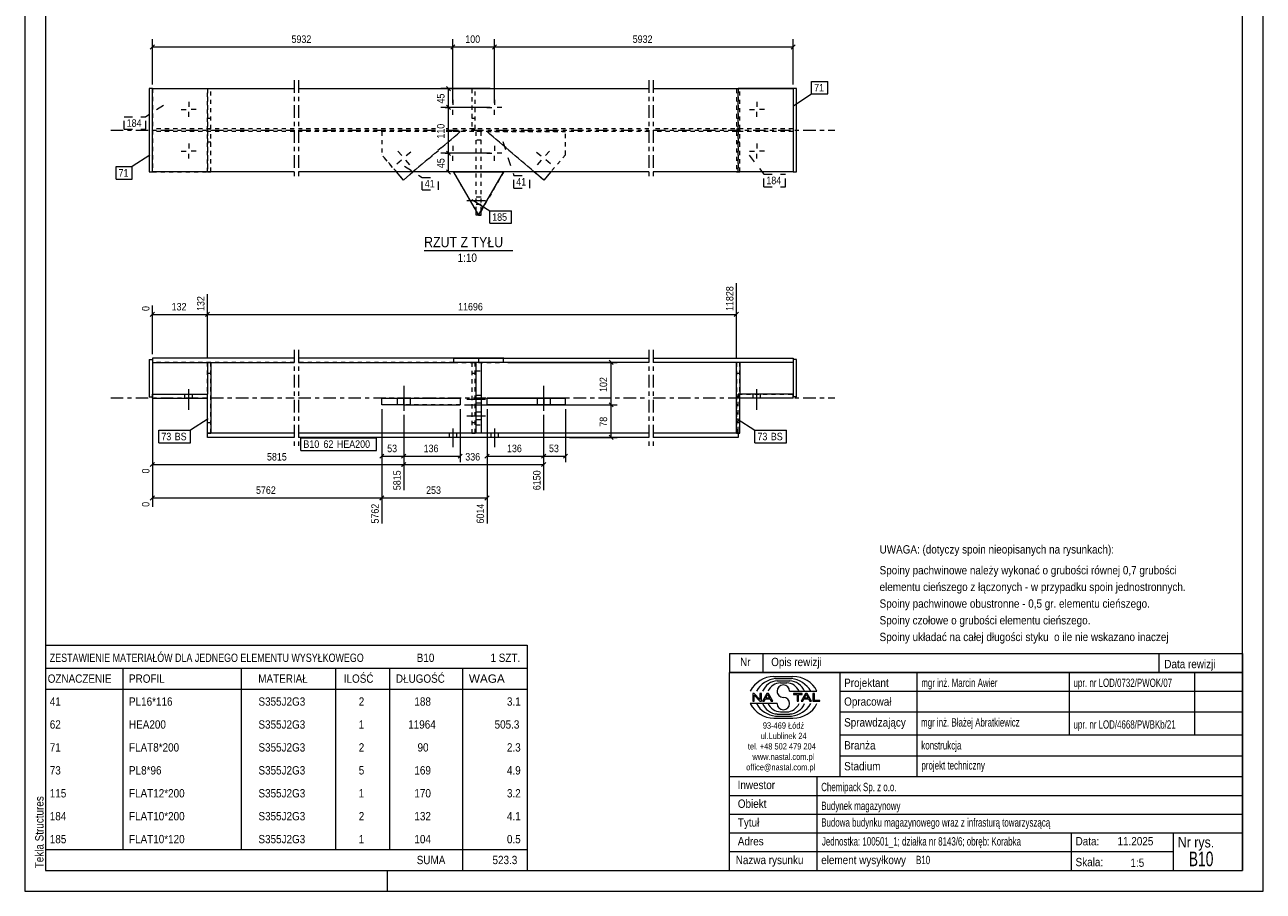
# Model space of a CAD drawing. Header units: millimetres. Extents: x 0 to 297, y 0 to 420.
# Tile 1 of 2: x 0 to 297, y 0 to 208. Entities that reach past the tile are written whole.
import ezdxf

# ---------------------------------------------------------------- set-up
doc = ezdxf.new("R2010")
doc.units = ezdxf.units.MM
for name, pattern in [('XKITLINE00', [0]), ('XKITLINE01', [4, 1, -1, 1, -1]), ('XKITLINE02', [4, 2, -2]), ('XKITLINE03', [6, 3, -1, 1, -1])]:
    doc.linetypes.add(name, pattern=pattern)
for name, color, linetype, lineweight in [('Arkusz rysunku', 3, 'Continuous', 0), ('Element', 2, 'Continuous', 0), ('Inny typ obiektu', 7, 'Continuous', 0), ('Wymiar', 4, 'Continuous', 0), ('Znak elementu', 2, 'Continuous', 0), ('Śruba', 3, 'Continuous', 0)]:
    doc.layers.add(name, color=color, linetype=linetype, lineweight=lineweight)
doc.styles.add('ARIAL', font='ARIAL.TTF')

msp = doc.modelspace()

# ---------------------------------------------------------------- linework, layer by layer
at = {"layer": 'Arkusz rysunku', "linetype": 'XKITLINE00', "lineweight": 0}
for p, q in [((0, 420), (0, 0)), ((297, 0), (297, 420)), ((5, 415), (5, 5)), ((292, 5), (292, 415)), ((5, 5), (292, 5)), ((87, 0), (87, 5)), ((0, 0), (297, 0))]:
    msp.add_line(p, q, dxfattribs=at)
at = {"layer": 'Element', "linetype": 'XKITLINE03', "lineweight": 0}
for p, q in [((64.62, 194.52), (64.62, 170.52)), ((65.62, 194.52), (65.62, 170.52)), ((149.67, 194.52), (149.67, 170.52)), ((150.67, 194.52), (150.67, 170.52)), ((20.62, 182.52), (64.62, 182.52)), ((65.62, 182.52), (98.5, 182.52)), ((101.02, 182.52), (149.67, 182.52)), ((150.67, 182.52), (194.27, 182.52)), ((64.62, 129.85), (64.62, 106.85)), ((65.62, 129.85), (65.62, 106.85)), ((149.67, 129.85), (149.67, 106.85)), ((150.67, 129.85), (150.67, 106.85)), ((20.62, 118.35), (64.62, 118.35)), ((65.62, 118.35), (149.67, 118.35)), ((150.67, 118.35), (194.27, 118.35))]:
    msp.add_line(p, q, dxfattribs=at)
at = {"layer": 'Element', "linetype": 'XKITLINE00', "lineweight": 0}
for p, q in [((30.62, 192.52), (29.82, 192.52)), ((29.82, 192.52), (29.82, 172.52)), ((30.62, 172.52), (30.62, 192.52)), ((30.62, 192.52), (64.62, 192.52)), ((30.62, 192.52), (43.82, 192.52)), ((65.62, 192.52), (149.67, 192.52)), ((150.67, 192.52), (184.27, 192.52)), ((184.27, 192.52), (171.07, 192.52)), ((184.27, 192.52), (184.27, 172.52)), ((185.07, 192.52), (184.27, 192.52)), ((185.07, 172.52), (185.07, 192.52)), ((29.82, 172.52), (30.62, 172.52)), ((64.62, 172.52), (30.62, 172.52)), ((149.67, 172.52), (65.62, 172.52)), ((90.82, 170.56), (89.15, 172.52)), ((93.1, 172.52), (90.82, 170.56)), ((102.84, 172.51), (102.84, 172.52)), ((102.85, 172.51), (102.84, 172.52)), ((102.84, 172.51), (108.84, 162.14)), ((114.84, 172.51), (102.84, 172.51)), ((108.24, 172.51), (108.24, 172.52)), ((108.84, 162.14), (114.84, 172.51)), ((109.44, 172.51), (109.44, 172.52)), ((114.84, 172.51), (114.84, 172.52)), ((114.84, 172.52), (114.84, 172.51)), ((124.47, 170.56), (122.19, 172.52)), ((126.14, 172.52), (124.47, 170.56)), ((184.27, 172.52), (150.67, 172.52)), ((184.27, 172.52), (185.07, 172.52)), ((90.82, 170.56), (90.82, 170.56)), ((124.47, 170.56), (124.47, 170.56)), ((108.24, 162.19), (108.24, 163.18)), ((108.81, 162.19), (108.24, 162.19)), ((109.44, 162.19), (108.87, 162.19)), ((109.44, 162.19), (109.44, 163.18)), ((30.62, 127.85), (30.62, 126.85)), ((64.62, 127.85), (30.62, 127.85)), ((102.84, 127.85), (65.62, 127.85)), ((114.84, 127.85), (102.84, 127.85)), ((102.84, 127.85), (108.84, 127.82)), ((114.84, 127.85), (102.84, 127.85)), ((102.84, 127.85), (102.84, 126.85)), ((108.84, 127.82), (114.84, 127.85)), ((108.84, 127.82), (108.84, 126.82)), ((114.84, 126.85), (114.84, 127.85)), ((114.85, 127.85), (149.67, 127.85)), ((150.67, 127.85), (184.27, 127.85)), ((184.27, 127.85), (184.27, 126.85)), ((29.82, 127.55), (30.62, 127.55)), ((29.82, 127.55), (29.82, 118.55)), ((30.62, 127.55), (30.62, 118.55)), ((30.62, 126.85), (64.62, 126.85)), ((44.62, 126.8), (43.82, 126.8)), ((43.82, 126.8), (43.82, 119.26)), ((44.62, 126.8), (44.62, 109.9)), ((65.62, 126.85), (102.84, 126.85)), ((108.24, 126.83), (102.84, 126.85)), ((108.24, 109.85), (108.24, 126.85)), ((108.82, 126.85), (108.24, 126.85)), ((108.84, 126.82), (108.82, 126.82)), ((108.84, 126.82), (108.87, 126.82)), ((108.87, 126.85), (109.44, 126.85)), ((114.84, 126.85), (109.44, 126.83)), ((109.44, 126.85), (109.44, 109.85)), ((149.67, 126.85), (114.85, 126.85)), ((184.27, 126.85), (150.67, 126.85)), ((170.67, 109.9), (170.67, 126.8)), ((171.47, 126.8), (170.67, 126.8)), ((171.47, 126.8), (171.47, 119.26)), ((184.27, 127.55), (184.27, 118.55)), ((185.07, 127.55), (184.27, 127.55)), ((185.07, 118.55), (185.07, 127.55)), ((30.62, 118.26), (30.62, 119.26)), ((30.62, 119.26), (43.82, 119.26)), ((43.82, 118.26), (43.82, 119.26)), ((171.07, 119.26), (171.07, 118.26)), ((184.27, 119.26), (171.07, 119.26)), ((184.27, 118.26), (184.27, 119.26)), ((29.82, 118.55), (30.62, 118.55)), ((30.62, 118.26), (43.82, 118.26)), ((43.82, 109.9), (43.82, 118.26)), ((85.62, 118.26), (85.62, 118.26)), ((85.62, 118.26), (90.82, 118.26)), ((85.62, 116.66), (85.62, 118.26)), ((90.82, 116.66), (85.62, 116.66)), ((90.82, 116.66), (85.62, 116.66)), ((90.82, 118.26), (104.42, 118.26)), ((90.82, 118.26), (90.82, 116.66)), ((90.82, 116.66), (104.42, 116.66)), ((104.42, 118.26), (104.42, 116.66)), ((110.87, 118.26), (124.47, 118.26)), ((110.87, 116.66), (110.87, 118.26)), ((124.47, 116.66), (110.87, 116.66)), ((124.47, 118.26), (129.67, 118.26)), ((124.47, 118.26), (124.47, 116.66)), ((129.67, 116.66), (124.47, 116.66)), ((129.67, 116.66), (124.47, 116.66)), ((129.67, 118.26), (129.67, 118.26)), ((129.67, 116.66), (129.67, 118.26)), ((184.27, 118.26), (171.07, 118.26)), ((171.47, 109.9), (171.47, 118.26)), ((185.07, 118.55), (184.27, 118.55)), ((43.82, 108.85), (43.82, 109.9)), ((44.62, 109.9), (43.82, 109.9)), ((171.47, 109.9), (170.67, 109.9)), ((171.07, 109.9), (171.07, 108.85)), ((64.62, 109.85), (43.82, 109.85)), ((64.62, 108.85), (43.82, 108.85)), ((108.24, 109.85), (65.62, 109.85)), ((149.67, 108.85), (65.62, 108.85)), ((109.44, 109.85), (108.24, 109.85)), ((149.67, 109.85), (109.44, 109.85)), ((171.07, 109.85), (150.67, 109.85)), ((171.07, 108.85), (150.67, 108.85))]:
    msp.add_line(p, q, dxfattribs=at)
at = {"layer": 'Element', "linetype": 'XKITLINE01', "lineweight": 0}
for p, q in [((30.62, 192.52), (30.62, 172.52)), ((30.62, 172.52), (30.62, 192.52)), ((43.82, 172.52), (43.82, 192.52)), ((43.82, 192.52), (43.82, 172.52)), ((44.62, 192.44), (43.82, 192.44)), ((43.82, 192.44), (43.82, 182.84)), ((44.62, 182.84), (44.62, 192.44)), ((108.05, 192.44), (107.25, 192.44)), ((107.25, 192.44), (107.25, 182.84)), ((108.05, 182.84), (108.05, 192.44)), ((171.47, 192.44), (170.67, 192.44)), ((170.67, 192.44), (170.67, 182.84)), ((171.07, 172.52), (171.07, 192.52)), ((171.07, 192.52), (171.07, 172.52)), ((171.47, 182.84), (171.47, 192.44)), ((184.27, 192.52), (184.27, 172.52)), ((184.27, 192.52), (184.27, 172.52)), ((44.62, 185.34), (43.82, 185.34)), ((108.05, 185.34), (107.25, 185.34)), ((171.47, 185.34), (170.67, 185.34)), ((64.62, 182.84), (30.62, 182.84)), ((64.62, 182.19), (30.62, 182.19)), ((43.82, 182.84), (44.62, 182.84)), ((44.62, 182.19), (43.82, 182.19)), ((43.82, 182.19), (43.82, 172.59)), ((44.62, 172.59), (44.62, 182.19)), ((98.5, 182.84), (65.62, 182.84)), ((98.5, 182.19), (65.62, 182.19)), ((98.5, 182.19), (85.62, 182.19)), ((85.62, 182.19), (85.62, 176.64)), ((98.5, 182.19), (85.62, 182.19)), ((90.82, 170.56), (104.42, 182.19)), ((104.42, 182.19), (93.1, 172.52)), ((149.67, 182.84), (101.02, 182.84)), ((149.67, 182.19), (101.02, 182.19)), ((104.42, 182.19), (101.02, 182.19)), ((104.42, 182.19), (101.02, 182.19)), ((104.42, 182.19), (104.42, 182.19)), ((107.25, 182.84), (108.05, 182.84)), ((109.44, 182.19), (108.24, 182.19)), ((108.24, 163.18), (108.24, 182.19)), ((109.44, 163.18), (109.44, 182.19)), ((110.87, 182.19), (129.67, 182.19)), ((122.19, 172.52), (110.87, 182.19)), ((110.87, 182.19), (110.87, 182.19)), ((110.87, 182.19), (129.67, 182.19)), ((124.47, 170.56), (110.87, 182.19)), ((129.67, 176.64), (129.67, 182.19)), ((184.27, 182.84), (150.67, 182.84)), ((170.67, 182.19), (150.67, 182.19)), ((170.67, 182.84), (171.47, 182.84)), ((184.27, 182.19), (170.67, 182.19)), ((171.47, 182.19), (170.67, 182.19)), ((170.67, 182.19), (170.67, 172.59)), ((171.47, 172.59), (171.47, 182.19)), ((44.62, 179.69), (43.82, 179.69)), ((109.44, 180.19), (108.24, 180.19)), ((171.47, 179.69), (170.67, 179.69)), ((89.15, 172.52), (85.62, 176.64)), ((90.82, 170.56), (85.62, 176.64)), ((129.67, 176.64), (124.47, 170.56)), ((129.67, 176.64), (126.14, 172.52)), ((30.62, 172.52), (43.82, 172.52)), ((43.82, 172.59), (44.62, 172.59)), ((102.84, 172.52), (114.84, 172.52)), ((108.84, 162.14), (102.85, 172.51)), ((114.84, 172.51), (108.84, 162.14)), ((170.67, 172.59), (171.47, 172.59)), ((184.27, 172.52), (171.07, 172.52)), ((108.87, 162.19), (108.81, 162.19)), ((108.81, 162.19), (109.44, 162.19)), ((108.84, 162.14), (108.84, 162.14)), ((102.84, 127.85), (102.84, 127.85)), ((102.84, 127.85), (149.67, 127.85)), ((114.85, 127.85), (114.84, 127.85)), ((150.67, 127.85), (184.27, 127.85)), ((30.62, 126.85), (30.62, 119.26)), ((64.62, 126.85), (30.62, 126.85)), ((44.62, 126.8), (43.82, 126.8)), ((43.82, 109.9), (43.82, 126.8)), ((44.62, 109.9), (44.62, 126.8)), ((114.85, 126.85), (65.62, 126.85)), ((102.84, 126.85), (114.84, 126.85)), ((108.05, 126.8), (107.25, 126.8)), ((107.25, 126.8), (107.25, 109.9)), ((108.05, 109.9), (108.05, 126.8)), ((108.82, 126.82), (108.24, 126.83)), ((108.24, 124.85), (109.44, 124.85)), ((108.84, 126.85), (108.82, 126.85)), ((108.82, 126.85), (109.44, 126.85)), ((108.84, 126.85), (108.87, 126.85)), ((109.44, 126.83), (108.87, 126.82)), ((171.47, 126.8), (170.67, 126.8)), ((170.67, 126.8), (170.67, 109.9)), ((171.47, 109.9), (171.47, 126.8)), ((184.27, 126.85), (184.27, 119.26)), ((43.82, 124.3), (44.62, 124.3)), ((43.82, 124.3), (44.62, 124.3)), ((107.25, 124.3), (108.05, 124.3)), ((170.67, 124.3), (171.47, 124.3)), ((170.67, 124.3), (171.47, 124.3)), ((30.62, 119.26), (43.82, 119.26)), ((30.62, 119.26), (43.82, 119.26)), ((43.82, 109.9), (43.82, 119.26)), ((43.82, 118.26), (43.82, 119.26)), ((171.07, 119.26), (184.27, 119.26)), ((171.07, 110.38), (171.07, 119.26)), ((171.07, 119.26), (184.27, 119.26)), ((171.47, 118.26), (171.47, 119.26)), ((104.42, 118.26), (85.62, 118.26)), ((85.62, 116.66), (85.62, 116.66)), ((104.42, 116.66), (90.82, 116.66)), ((129.67, 118.26), (110.87, 118.26)), ((124.47, 116.66), (110.87, 116.66)), ((129.67, 116.66), (129.67, 116.66)), ((43.82, 112.4), (44.62, 112.4)), ((43.82, 112.4), (44.62, 112.4)), ((43.82, 109.9), (44.62, 109.9)), ((107.25, 112.4), (108.05, 112.4)), ((107.25, 109.9), (108.05, 109.9)), ((108.24, 111.85), (109.44, 111.85)), ((170.67, 112.4), (171.47, 112.4)), ((170.67, 112.4), (171.47, 112.4)), ((170.67, 109.9), (171.47, 109.9)), ((171.07, 109.9), (171.07, 110.38)), ((109.44, 109.85), (108.24, 109.85))]:
    msp.add_line(p, q, dxfattribs=at)
at = {"layer": 'Inny typ obiektu', "linetype": 'XKITLINE00', "lineweight": 0}
for p, q in [((95.76, 153.71), (117.05, 153.71)), ((5, 59), (5, 53.5)), ((5, 59), (120.5, 59)), ((120.5, 59), (120.5, 53.5)), ((169, 57), (169, 52.5)), ((169, 57), (292, 57)), ((177, 57), (177, 52.5)), ((272, 57), (272, 52.5)), ((292, 57), (292, 52.5)), ((5, 53.5), (5, 48.5)), ((5, 53.5), (120.5, 53.5)), ((23.5, 53.5), (23.5, 48.5)), ((52, 48.5), (52, 53.5)), ((74.5, 53.5), (74.5, 48.5)), ((87.5, 53.5), (87.5, 48.5)), ((105, 53.5), (105, 48.5)), ((120.5, 53.5), (120.5, 48.5)), ((292, 52.5), (169, 52.5)), ((169, 5), (169, 52.5)), ((169, 52.5), (292, 52.5)), ((179.62, 51.49), (184.23, 51.5)), ((180.07, 50.99), (183.86, 51)), ((180.46, 50.49), (183.45, 50.49)), ((195.5, 52.5), (195.5, 27.5)), ((214, 27.5), (214, 52.5)), ((250.5, 52.5), (250.5, 37.5)), ((280.5, 52.5), (280.5, 37.5)), ((292, 52.5), (292, 5)), ((5, 48.5), (120.5, 48.5)), ((5, 48.5), (5, 43)), ((23.5, 48.5), (23.5, 43)), ((52, 43), (52, 48.5)), ((74.5, 48.5), (74.5, 43)), ((87.5, 48.5), (87.5, 43)), ((105, 48.5), (105, 43)), ((120.5, 48.5), (120.5, 43)), ((181.2, 49.98), (182.73, 49.99)), ((183.42, 47.99), (189.98, 47.99)), ((195.5, 48), (292, 48)), ((180.43, 45.01), (174, 45.01)), ((174.93, 47.44), (174.57, 47.44)), ((174.57, 47.44), (174.57, 45.56)), ((174.57, 45.56), (174.9, 45.56)), ((174.9, 47.04), (176.29, 45.56)), ((174.9, 45.56), (174.9, 47.04)), ((176.31, 45.96), (174.93, 47.44)), ((176.29, 45.56), (176.65, 45.56)), ((176.65, 47.44), (176.31, 47.44)), ((176.31, 47.44), (176.31, 45.96)), ((176.65, 45.56), (176.65, 47.44)), ((177.96, 47.44), (176.94, 45.56)), ((176.94, 45.56), (177.31, 45.56)), ((177.31, 45.56), (177.61, 46.13)), ((177.61, 46.13), (178.71, 46.13)), ((177.71, 46.33), (178.14, 47.24)), ((178.6, 46.33), (177.71, 46.33)), ((178.33, 47.44), (177.96, 47.44)), ((178.14, 47.24), (178.6, 46.33)), ((179.41, 45.56), (178.33, 47.44)), ((178.71, 46.13), (179.02, 45.56)), ((179.02, 45.56), (179.41, 45.56)), ((186.43, 47.44), (184.34, 47.44)), ((184.34, 47.44), (184.34, 47.22)), ((184.34, 47.22), (185.21, 47.22)), ((185.21, 47.22), (185.21, 45.56)), ((185.21, 45.56), (185.56, 45.56)), ((185.56, 45.56), (185.56, 47.22)), ((185.56, 47.22), (186.43, 47.22)), ((187.21, 47.44), (186.2, 45.56)), ((186.2, 45.56), (186.57, 45.56)), ((186.43, 47.22), (186.43, 47.44)), ((186.57, 45.56), (186.86, 46.13)), ((186.86, 46.13), (187.96, 46.13)), ((186.96, 46.33), (187.39, 47.24)), ((187.86, 46.33), (186.96, 46.33)), ((187.59, 47.44), (187.21, 47.44)), ((187.4, 47.24), (187.39, 47.24)), ((187.4, 47.24), (187.86, 46.33)), ((188.67, 45.56), (187.59, 47.44)), ((187.96, 46.13), (188.27, 45.56)), ((188.27, 45.56), (188.67, 45.56)), ((189.36, 47.44), (189.01, 47.44)), ((189.01, 47.44), (189.01, 45.56)), ((189.01, 45.56), (190.66, 45.56)), ((189.36, 45.78), (189.36, 47.44)), ((190.66, 45.78), (189.36, 45.78)), ((190.66, 45.56), (190.66, 45.78)), ((5, 43), (5, 37.5)), ((23.5, 43), (23.5, 37.5)), ((52, 37.5), (52, 43)), ((74.5, 43), (74.5, 37.5)), ((87.5, 43), (87.5, 37.5)), ((105, 43), (105, 37.5)), ((120.5, 43), (120.5, 37.5)), ((180.07, 42.01), (183.86, 42)), ((180.46, 42.51), (183.45, 42.51)), ((181.2, 43.02), (182.73, 43.01)), ((195.5, 43), (292, 43)), ((179.62, 41.51), (184.23, 41.5)), ((5, 37.5), (5, 32)), ((23.5, 37.5), (23.5, 32)), ((52, 32), (52, 37.5)), ((74.5, 37.5), (74.5, 32)), ((87.5, 37.5), (87.5, 32)), ((105, 37.5), (105, 32)), ((120.5, 37.5), (120.5, 32)), ((195.5, 37.5), (292, 37.5)), ((5, 32), (5, 26.5)), ((23.5, 32), (23.5, 26.5)), ((52, 26.5), (52, 32)), ((74.5, 32), (74.5, 26.5)), ((87.5, 32), (87.5, 26.5)), ((105, 32), (105, 26.5)), ((120.5, 32), (120.5, 26.5)), ((195.5, 32.5), (292, 32.5)), ((169, 27.5), (292, 27.5)), ((190, 5), (190, 27.5)), ((5, 26.5), (5, 21)), ((23.5, 26.5), (23.5, 21)), ((52, 21), (52, 26.5)), ((74.5, 26.5), (74.5, 21)), ((87.5, 26.5), (87.5, 21)), ((105, 26.5), (105, 21)), ((120.5, 26.5), (120.5, 21)), ((5, 21), (5, 15.5)), ((23.5, 21), (23.5, 15.5)), ((52, 15.5), (52, 21)), ((74.5, 21), (74.5, 15.5)), ((87.5, 21), (87.5, 15.5)), ((105, 21), (105, 15.5)), ((120.5, 21), (120.5, 15.5)), ((169, 23), (292, 23)), ((169, 18.5), (292, 18.5)), ((5, 15.5), (5, 10)), ((23.5, 15.5), (23.5, 10)), ((52, 10), (52, 15.5)), ((74.5, 15.5), (74.5, 10)), ((87.5, 15.5), (87.5, 10)), ((105, 15.5), (105, 10)), ((120.5, 15.5), (120.5, 10)), ((169, 14), (292, 14)), ((251, 5), (251, 14)), ((275.5, 5), (275.5, 14)), ((5, 10), (5, 5)), ((5, 10), (120.5, 10)), ((105, 10), (105, 5)), ((120.5, 10), (120.5, 5)), ((169, 9.5), (275.5, 9.5)), ((5, 5), (120.5, 5)), ((169, 5), (292, 5))]:
    msp.add_line(p, q, dxfattribs=at)
for centre, radius, start, end in [((179.72, 45.08), 6.42, 90.8317, 153.0136), ((180.67, 45), 6.02, 95.7347, 150.2266), ((183.22, 46.41), 4.08, 22.7023, 86.7527), ((183.24, 44.98), 6.04, 29.8256, 84.1252), ((184.25, 45.07), 6.43, 27.0191, 90.199), ((180.7, 46.42), 4.07, 93.3428, 157.3393), ((181.33, 46.6), 3.38, 92.229, 155.8008), ((181.92, 47.99), 1.49, 0.0741, 179.9259), ((181.92, 47.99), 1.49, 179.9259, 270), ((182.59, 46.6), 3.39, 24.2351, 87.5913), ((179.72, 47.92), 6.42, 206.9864, 269.1683), ((180.67, 48), 6.02, 209.7734, 264.2653), ((180.7, 46.58), 4.07, 202.6607, 266.6572), ((181.33, 46.4), 3.38, 204.1992, 267.771), ((181.92, 45.01), 1.49, 180.0741, 359.9259), ((181.92, 45), 1.49, 0.0741, 90), ((182.59, 46.4), 3.39, 272.4087, 335.7649), ((183.22, 46.59), 4.08, 273.2473, 337.2977), ((183.24, 48.02), 6.04, 275.8748, 330.1744), ((184.25, 47.93), 6.43, 269.801, 332.9809)]:
    msp.add_arc(centre, radius, start, end, dxfattribs=at)
at = {"layer": 'Wymiar', "linetype": 'XKITLINE00', "lineweight": 0}
for p, q in [((31.13, 203.03), (30.11, 202.01)), ((30.62, 193.52), (30.62, 204.38)), ((30.62, 202.52), (102.64, 202.52)), ((103.15, 203.03), (102.14, 202.01)), ((103.15, 203.03), (102.14, 202.01)), ((102.64, 189.02), (102.64, 204.38)), ((102.64, 189.02), (102.64, 204.38)), ((102.64, 202.52), (112.64, 202.52)), ((113.15, 203.03), (112.14, 202.01)), ((113.15, 203.03), (112.14, 202.01)), ((112.64, 189.02), (112.64, 204.38)), ((112.64, 189.02), (112.64, 204.38)), ((112.64, 202.52), (184.27, 202.52)), ((184.78, 203.03), (183.76, 202.01)), ((184.27, 193.52), (184.27, 204.38)), ((111.64, 192.52), (99.76, 192.52)), ((101.11, 193.03), (102.13, 192.01)), ((101.62, 188.02), (101.62, 192.52)), ((111.64, 188.02), (99.76, 188.02)), ((111.64, 188.02), (99.76, 188.02)), ((101.11, 188.53), (102.13, 187.51)), ((101.11, 188.53), (102.13, 187.51)), ((101.62, 177.02), (101.62, 188.02)), ((111.64, 177.02), (99.76, 177.02)), ((111.64, 177.02), (99.76, 177.02)), ((101.11, 177.53), (102.13, 176.51)), ((101.11, 177.53), (102.13, 176.51)), ((101.62, 172.52), (101.62, 177.02)), ((111.64, 172.52), (99.76, 172.52)), ((101.11, 173.03), (102.13, 172.01)), ((170.67, 127.8), (170.67, 145.85)), ((43.82, 127.8), (43.82, 143.18)), ((43.82, 127.8), (43.82, 143.18)), ((30.62, 128.85), (30.62, 140.51)), ((31.13, 138.86), (30.11, 137.84)), ((30.62, 138.35), (43.82, 138.35)), ((44.33, 138.86), (43.31, 137.84)), ((44.33, 138.86), (43.31, 137.84)), ((43.82, 138.35), (170.67, 138.35)), ((171.18, 138.86), (170.16, 137.84)), ((115.84, 126.85), (142.06, 126.85)), ((140.11, 127.36), (141.13, 126.34)), ((140.62, 116.66), (140.62, 126.85)), ((30.62, 118.26), (30.62, 92.2)), ((30.62, 118.26), (30.62, 100.2)), ((105.42, 116.66), (142.06, 116.66)), ((105.42, 116.66), (142.06, 116.66)), ((140.11, 117.17), (141.13, 116.15)), ((140.11, 117.17), (141.13, 116.15)), ((140.62, 108.85), (140.62, 116.66)), ((85.62, 115.66), (85.62, 88.19)), ((85.62, 115.66), (85.62, 88.19)), ((85.62, 115.66), (85.62, 102.91)), ((90.88, 114.26), (90.88, 96.19)), ((90.88, 114.26), (90.88, 96.19)), ((90.88, 114.26), (90.88, 102.91)), ((90.88, 114.26), (90.88, 102.91)), ((104.42, 115.66), (104.42, 102.91)), ((110.87, 115.66), (110.87, 88.19)), ((110.87, 115.66), (110.87, 102.91)), ((124.41, 114.26), (124.41, 96.19)), ((124.41, 114.26), (124.41, 102.91)), ((124.41, 114.26), (124.41, 102.91)), ((129.67, 115.66), (129.67, 102.91)), ((130.67, 108.85), (142.06, 108.85)), ((140.11, 109.36), (141.13, 108.34)), ((86.13, 104.86), (85.11, 103.84)), ((85.62, 104.35), (90.88, 104.35)), ((91.39, 104.86), (90.37, 103.84)), ((91.39, 104.86), (90.37, 103.84)), ((90.88, 104.35), (104.42, 104.35)), ((104.93, 104.86), (103.91, 103.84)), ((111.38, 104.86), (110.36, 103.84)), ((110.87, 104.35), (124.41, 104.35)), ((124.92, 104.86), (123.9, 103.84)), ((124.92, 104.86), (123.9, 103.84)), ((124.41, 104.35), (129.67, 104.35)), ((130.18, 104.86), (129.16, 103.84)), ((31.13, 102.86), (30.11, 101.84)), ((30.62, 102.35), (90.88, 102.35)), ((91.39, 102.86), (90.37, 101.84)), ((91.39, 102.86), (90.42, 101.89)), ((90.88, 102.35), (124.41, 102.35)), ((124.92, 102.86), (123.9, 101.84)), ((31.13, 94.86), (30.11, 93.84)), ((30.62, 94.35), (85.62, 94.35)), ((86.13, 94.86), (85.11, 93.84)), ((86.13, 94.86), (85.16, 93.89)), ((85.62, 94.35), (110.87, 94.35)), ((111.38, 94.86), (110.36, 93.84))]:
    msp.add_line(p, q, dxfattribs=at)
at = {"layer": 'Znak elementu', "linetype": 'XKITLINE00', "lineweight": 0}
for p, q in [((188.7, 194.23), (192.57, 194.23)), ((188.7, 191.23), (188.7, 194.23)), ((192.57, 191.23), (192.57, 194.23)), ((184.46, 188.49), (188.7, 191.23)), ((188.7, 191.23), (192.57, 191.23)), ((30.01, 176.55), (25.77, 173.8)), ((21.9, 173.8), (25.77, 173.8)), ((21.9, 170.8), (21.9, 173.8)), ((25.77, 170.8), (25.77, 173.8)), ((21.9, 170.8), (25.77, 170.8)), ((107.25, 165.95), (111.49, 163.21)), ((111.49, 163.21), (116.7, 163.21)), ((111.49, 160.21), (111.49, 163.21)), ((116.7, 160.21), (116.7, 163.21)), ((111.49, 160.21), (116.7, 160.21)), ((44.01, 113.31), (39.77, 110.57)), ((170.86, 113.31), (175.1, 110.57)), ((32.15, 110.57), (39.77, 110.57)), ((32.15, 107.57), (32.15, 110.57)), ((39.77, 107.57), (39.77, 110.57)), ((175.1, 110.57), (182.71, 110.57)), ((175.1, 107.57), (175.1, 110.57)), ((182.71, 107.57), (182.71, 110.57)), ((32.15, 107.57), (39.77, 107.57)), ((66.22, 108.75), (84.38, 108.75)), ((66.22, 105.75), (66.22, 108.75)), ((84.38, 105.75), (84.38, 108.75)), ((175.1, 107.57), (182.71, 107.57)), ((66.22, 105.75), (84.38, 105.75))]:
    msp.add_line(p, q, dxfattribs=at)
at = {"layer": 'Znak elementu', "linetype": 'XKITLINE02', "lineweight": 0}
for p, q in [((33.29, 188.49), (29.05, 185.75)), ((23.84, 185.75), (29.05, 185.75)), ((23.84, 182.75), (23.84, 185.75)), ((29.05, 182.75), (29.05, 185.75)), ((23.84, 182.75), (29.05, 182.75)), ((114.67, 179.83), (117.26, 171.67)), ((173.74, 176.55), (177.24, 171.99)), ((91.08, 173.95), (95.32, 171.21)), ((95.32, 171.21), (99.19, 171.21)), ((95.32, 168.21), (95.32, 171.21)), ((99.19, 168.21), (99.19, 171.21)), ((117.26, 171.67), (121.13, 171.67)), ((117.26, 168.67), (117.26, 171.67)), ((121.13, 168.67), (121.13, 171.67)), ((177.24, 171.99), (182.44, 171.99)), ((177.24, 168.99), (177.24, 171.99)), ((182.44, 168.99), (182.44, 171.99)), ((95.32, 168.21), (99.19, 168.21)), ((117.26, 168.67), (121.13, 168.67)), ((177.24, 168.99), (182.44, 168.99))]:
    msp.add_line(p, q, dxfattribs=at)
at = {"layer": 'Śruba', "linetype": 'XKITLINE00', "lineweight": 0}
for p, q in [((37.52, 187.52), (38.72, 187.52)), ((39.32, 189.32), (39.32, 188.12)), ((41.12, 187.52), (39.92, 187.52)), ((100.84, 188.02), (102.04, 188.02)), ((102.64, 189.82), (102.64, 188.62)), ((102.64, 186.22), (102.64, 187.42)), ((104.44, 188.02), (103.25, 188.02)), ((110.84, 188.02), (112.04, 188.02)), ((112.64, 189.82), (112.64, 188.62)), ((112.64, 186.22), (112.64, 187.42)), ((114.44, 188.02), (113.25, 188.02)), ((173.77, 187.52), (174.97, 187.52)), ((175.57, 189.32), (175.57, 188.12)), ((177.37, 187.52), (176.17, 187.52)), ((39.32, 185.72), (39.32, 186.91)), ((175.57, 185.72), (175.57, 186.91)), ((39.32, 179.32), (39.32, 178.12)), ((102.64, 178.82), (102.64, 177.62)), ((112.64, 178.82), (112.64, 177.62)), ((175.57, 179.32), (175.57, 178.12)), ((37.52, 177.52), (38.72, 177.52)), ((39.32, 175.72), (39.32, 176.91)), ((41.12, 177.52), (39.92, 177.52)), ((89.21, 174.45), (90.32, 175.4)), ((89.45, 177.55), (90.4, 176.44)), ((92.31, 174.21), (91.36, 175.32)), ((92.55, 177.31), (91.44, 176.36)), ((100.84, 177.02), (102.04, 177.02)), ((102.64, 175.22), (102.64, 176.42)), ((104.44, 177.02), (103.25, 177.02)), ((110.84, 177.02), (112.04, 177.02)), ((112.64, 175.22), (112.64, 176.42)), ((114.44, 177.02), (113.25, 177.02)), ((122.74, 177.31), (123.85, 176.36)), ((122.98, 174.21), (123.93, 175.32)), ((125.84, 177.55), (124.89, 176.44)), ((126.08, 174.45), (124.97, 175.4)), ((173.77, 177.52), (174.97, 177.52)), ((175.57, 175.72), (175.57, 176.91)), ((177.37, 177.52), (176.17, 177.52)), ((108.24, 166.59), (109.44, 166.59)), ((108.24, 166.59), (109.44, 166.59)), ((105.99, 165.69), (110.49, 165.69)), ((105.99, 165.69), (110.49, 165.69)), ((108.24, 164.79), (109.44, 164.79)), ((108.24, 164.79), (109.44, 164.79)), ((38.42, 118.26), (38.42, 119.26)), ((38.42, 118.26), (38.42, 119.26)), ((39.32, 115.46), (39.32, 120.46)), ((39.32, 115.46), (39.32, 120.46)), ((40.22, 118.26), (40.22, 119.26)), ((40.22, 118.26), (40.22, 119.26)), ((90.88, 121.26), (90.88, 115.26)), ((108.24, 118.96), (109.44, 118.96)), ((124.41, 121.26), (124.41, 115.26)), ((174.67, 118.26), (174.67, 119.26)), ((174.67, 118.26), (174.67, 119.26)), ((175.57, 115.46), (175.57, 120.46)), ((175.57, 115.46), (175.57, 120.46)), ((176.47, 118.26), (176.47, 119.26)), ((176.47, 118.26), (176.47, 119.26)), ((89.33, 118.26), (89.33, 116.66)), ((92.43, 118.26), (92.43, 116.66)), ((105.99, 118.06), (110.49, 118.06)), ((108.24, 117.16), (109.44, 117.16)), ((122.86, 118.26), (122.86, 116.66)), ((125.96, 118.26), (125.96, 116.66)), ((105.99, 114.06), (110.49, 114.06)), ((108.24, 114.96), (109.44, 114.96)), ((108.24, 113.16), (109.44, 113.16)), ((102.64, 111), (102.64, 106.5)), ((102.64, 111), (102.64, 106.5)), ((112.64, 111), (112.64, 106.5)), ((112.64, 111), (112.64, 106.5)), ((101.74, 109.85), (101.74, 108.85)), ((101.74, 109.85), (101.74, 108.85)), ((103.54, 109.85), (103.54, 108.85)), ((103.54, 109.85), (103.54, 108.85)), ((111.74, 109.85), (111.74, 108.85)), ((111.74, 109.85), (111.74, 108.85)), ((113.54, 109.85), (113.54, 108.85)), ((113.54, 109.85), (113.54, 108.85))]:
    msp.add_line(p, q, dxfattribs=at)

# ---------------------------------------------------------------- texts
at = {"layer": 'Arkusz rysunku', "style": 'ARIAL', "width": 0.85}
msp.add_text('Tekla Structures', height=2, rotation=90, dxfattribs=at).set_placement((4.5, 5.5))
at = {"layer": 'Inny typ obiektu', "style": 'ARIAL'}
for s, height, width, p in [('RZUT Z TYŁU', 2.5, 0.85, (95.76, 154.46)), ('1:10', 2, 0.85, (103.81, 150.96)), ('UWAGA: (dotyczy spoin nieopisanych na rysunkach):', 2, 0.85, (205, 81)), ('Spoiny pachwinowe należy wykonać o grubości równej 0,7 grubości', 2, 0.85, (205, 76)), ('elementu cieńszego z łączonych - w przypadku spoin jednostronnych.', 2, 0.85, (205, 72)), ('Spoiny pachwinowe obustronne - 0,5 gr. elementu cieńszego.', 2, 0.85, (205, 68)), ('Spoiny czołowe o grubości elementu cieńszego.', 2, 0.85, (205, 64)), ('Spoiny układać na całej długości styku  o ile nie wskazano inaczej', 2, 0.85, (205, 60)), ('ZESTAWIENIE MATERIAŁÓW DLA JEDNEGO ELEMENTU WYSYŁKOWEGO', 2, 0.765, (6, 55)), ('B10', 2, 0.85, (94, 55)), ('1', 2, 0.85, (111.69, 55)), (' SZT.', 2, 0.85, (113, 55)), ('Nr', 2, 0.85, (171.54, 54)), ('Opis rewizji', 2, 0.85, (179, 54)), ('Data rewizji', 2, 0.85, (273.28, 53.5)), ('OZNACZENIE', 2, 0.85, (5.5, 50)), ('PROFIL', 2, 0.85, (25, 50)), ('MATERIAŁ', 2, 0.85, (56, 50)), ('ILOŚĆ', 2, 0.85, (76.5, 50)), ('DŁUGOŚĆ', 2, 0.85, (89, 50)), ('WAGA', 2, 1.008832, (106.5, 50)), ('Projektant', 2, 0.85, (196.5, 49)), ('mgr inż. Marcin Awier', 2, 0.68, (215, 49)), ('upr. nr LOD/0732/PWOK/07', 2, 0.68, (251.5, 49)), ('41', 2, 0.85, (6, 44.5)), ('PL16*116', 2, 0.85, (25, 44.5)), ('S355J2G3', 2, 0.85, (56.04, 44.5)), ('2', 2, 0.85, (80.09, 44.5)), ('188', 2, 0.85, (93.44, 44.5)), ('3.1', 2, 0.85, (115.63, 44.5)), ('Opracował', 2, 0.85, (196.5, 44.5)), ('Sprawdzający', 2, 0.85, (196.5, 39.5)), ('mgr inż. Błażej Abratkiewicz', 2, 0.68, (214.94, 39.5)), ('62', 2, 0.85, (6, 39)), ('HEA200', 2, 0.85, (25, 39)), ('S355J2G3', 2, 0.85, (56.04, 39)), ('1', 2, 0.85, (80.09, 39)), ('11964', 2, 0.85, (91.96, 39)), ('505.3', 2, 0.85, (112.67, 39)), ('93-469 Łódź', 1.5, 0.85, (177, 39)), ('upr. nr LOD/4668/PWBKb/21', 2, 0.68, (251.5, 39)), ('FLAT8*200', 2, 0.85, (25, 33.5)), ('ul.Lublinek 24', 1.5, 0.85, (176.5, 36.5)), ('Branża', 2, 0.85, (196.5, 34)), ('konstrukcja', 2, 0.68, (215, 34)), ('71', 2, 0.85, (6, 33.5)), ('S355J2G3', 2, 0.85, (56.04, 33.5)), ('2', 2, 0.85, (80.09, 33.5)), ('90', 2, 0.85, (94.19, 33.5)), ('2.3', 2, 0.85, (115.63, 33.5)), ('tel. +48 502 479 204', 1.5, 0.85, (173.41, 34)), ('www.nastal.com.pl', 1.5, 0.85, (174.5, 31.5)), ('73', 2, 0.85, (6, 28)), ('PL8*96', 2, 0.85, (25, 28)), ('S355J2G3', 2, 0.85, (56.04, 28)), ('5', 2, 0.85, (80.09, 28)), ('169', 2, 0.85, (93.44, 28)), ('4.9', 2, 0.85, (115.63, 28)), ('office@nastal.com.pl', 1.5, 0.85, (173, 29)), ('Stadium', 2, 0.85, (196.5, 29)), ('projekt techniczny', 2, 0.68, (215.04, 29.19)), ('115', 2, 0.85, (6, 22.5)), ('FLAT12*200', 2, 0.85, (25, 22.5)), ('S355J2G3', 2, 0.85, (56.04, 22.5)), ('1', 2, 0.85, (80.09, 22.5)), ('170', 2, 0.85, (93.44, 22.5)), ('3.2', 2, 0.85, (115.63, 22.5)), ('Inwestor', 2, 0.85, (170.96, 24.5)), ('Chemipack Sp. z o.o.', 2, 0.68, (191, 24)), ('Obiekt', 2, 0.85, (171, 20)), ('Budynek magazynowy', 2, 0.68, (191, 19.5)), ('184', 2, 0.85, (6, 17)), ('FLAT10*200', 2, 0.85, (25, 17)), ('S355J2G3', 2, 0.85, (56.04, 17)), ('2', 2, 0.85, (80.09, 17)), ('132', 2, 0.85, (93.44, 17)), ('4.1', 2, 0.85, (115.63, 17)), ('Tytuł', 2, 0.85, (171, 15.5)), ('Budowa budynku magazynowego wraz z infrasturą towarzyszącą', 2, 0.68, (191, 15.5)), ('185', 2, 0.85, (6, 11.5)), ('FLAT10*120', 2, 0.85, (25, 11.5)), ('S355J2G3', 2, 0.85, (56.04, 11.5)), ('1', 2, 0.85, (80.09, 11.5)), ('104', 2, 0.85, (93.44, 11.5)), ('0.5', 2, 0.85, (115.63, 11.5)), ('Adres', 2, 0.85, (171, 11)), ('Jednostka: 100501_1; działka nr 8143/6; obręb: Korabka', 2, 0.68, (191.16, 10.96)), ('Data:', 2, 0.85, (252, 11)), ('11.2025', 2, 0.85, (262.06, 11)), ('Nr rys.', 2.5, 0.85, (276.5, 10.5)), ('B10', 3.5, 0.68, (279.14, 6)), ('SUMA', 2, 0.85, (94, 6.5)), ('523.3', 2, 0.85, (112.17, 6.5)), ('Nazwa rysunku', 2, 0.85, (170.5, 6.5)), ('element wysyłkowy', 2, 0.85, (191, 6.5)), ('B10', 2, 0.68, (213.75, 6.5)), ('Skala:', 2, 0.85, (252, 6)), ('1:5', 2, 0.85, (265.16, 5.85))]:
    msp.add_text(s, height=height, dxfattribs=dict(at, width=width)).set_placement(p)
at = {"layer": 'Wymiar', "style": 'ARIAL', "width": 0.85}
for s, p in [('5932', (63.96, 203.48)), ('100', (105.64, 203.48)), ('5932', (145.79, 203.48)), ('132', (35.22, 139.31)), ('11696', (103.91, 139.31)), ('53', (86.91, 105.31)), ('136', (95.65, 105.31)), ('136', (115.64, 105.31)), ('53', (125.71, 105.31)), ('5815', (58.08, 103.31)), ('336', (105.64, 103.31)), ('5762', (55.45, 95.31)), ('253', (96.24, 95.31))]:
    msp.add_text(s, height=1.8, dxfattribs=at).set_placement(p)
for s, p in [('45', (100.66, 188.94)), ('110', (100.66, 180.52)), ('45', (100.66, 173.44)), ('11828', (169.95, 139.17)), ('0', (29.9, 139.17)), ('132', (43.1, 139.17)), ('102', (139.66, 119.75)), ('78', (139.66, 111.42)), ('0', (29.9, 100.2)), ('5815', (90.16, 96.19)), ('6150', (123.69, 96.19)), ('0', (29.9, 92.2)), ('5762', (84.9, 88.19)), ('6014', (110.15, 88.19))]:
    msp.add_text(s, height=1.8, rotation=90.0002, dxfattribs=at).set_placement(p)
at = {"layer": 'Znak elementu', "style": 'ARIAL', "width": 0.85}
for s, p in [('71', (189.3, 191.83)), ('184', (24.44, 183.35)), ('71', (22.5, 171.4)), ('41', (95.92, 168.81)), ('41', (117.86, 169.27)), ('184', (177.84, 169.59)), ('185', (112.09, 160.81)), ('73', (32.75, 108.17)), ('BS', (35.96, 108.17)), ('73', (175.7, 108.17)), ('BS', (178.91, 108.17)), ('B10', (66.82, 106.35)), ('62', (71.63, 106.35)), ('HEA200', (74.84, 106.35))]:
    msp.add_text(s, height=1.8, dxfattribs=at).set_placement(p)

doc.saveas('drawing.dxf')
